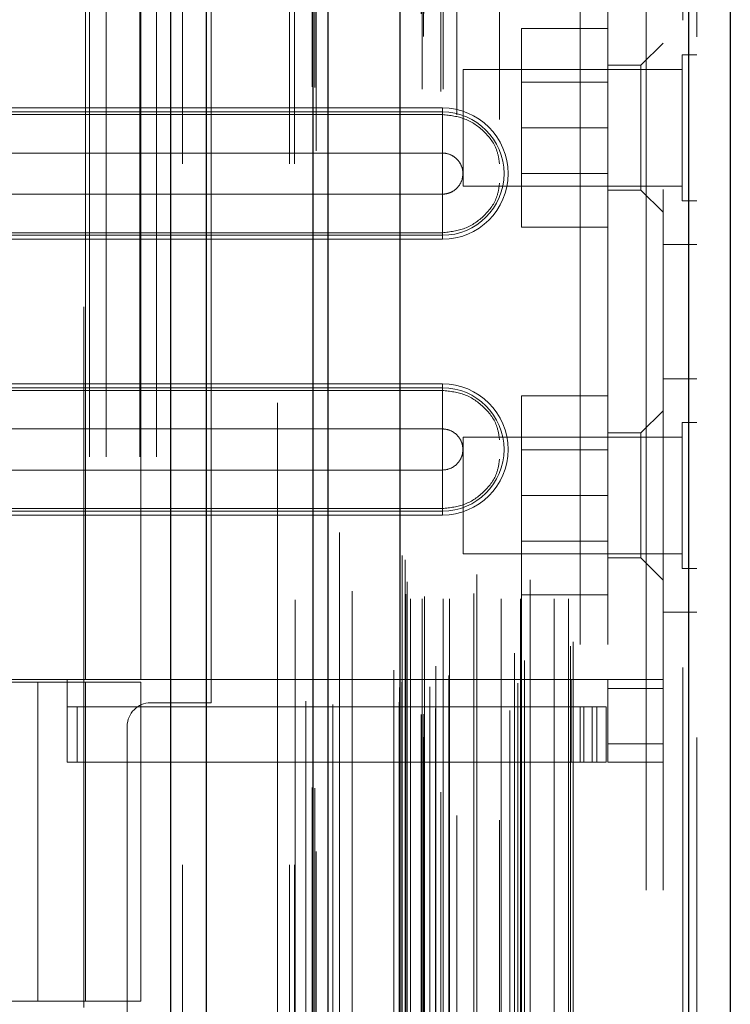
# Model space of a CAD drawing. Header units: inches. Extents: x 0.2 to 10.8, y 0.2 to 8.2.
# Tile 35 of 146: x 2.001 to 2.102, y 3.448 to 3.589. Entities that reach past the tile are written whole.
import ezdxf

# ---------------------------------------------------------------- set-up
doc = ezdxf.new("R2010")
doc.units = ezdxf.units.IN
doc.header["$MEASUREMENT"] = 0
doc.linetypes.add('HIDDEN', pattern=[0.075, 0.05, -0.025])

msp = doc.modelspace()

# ---------------------------------------------------------------- linework, layer by layer
at = {"color": 7, "linetype": 'Continuous', "lineweight": 25}
for p, q in [((2.0225041, 3.1682289), (2.0225041, 5.5248924)), ((2.0275952, 3.1682289), (2.0275952, 5.5239482)), ((2.042856, 3.1682289), (2.042856, 5.5167693)), ((2.0449648, 3.1682289), (2.0449648, 5.5165622)), ((2.0552073, 5.4959989), (2.0552073, 3.1891124)), ((2.096424, 5.4887313), (2.096424, 3.19638)), ((2.1023738, 5.4863751), (2.1023738, 3.1987362))]:
    msp.add_line(p, q, dxfattribs=at)
at = {"color": 7, "linetype": 'HIDDEN', "lineweight": 18}
for p, q in [((2.0225041, 5.5248924), (2.0225041, 3.1682289)), ((2.0225041, 5.5248924), (2.0225041, 3.1682289)), ((2.0225041, 3.1682289), (2.0225041, 5.5248924)), ((2.0242011, 3.1682289), (2.0242011, 5.5239482)), ((2.0242011, 3.1682289), (2.0242011, 5.5239482)), ((2.0275952, 3.1682289), (2.0275952, 5.5239482)), ((2.0394619, 3.1682289), (2.0394619, 5.5167693)), ((2.0394619, 3.1682289), (2.0394619, 5.5167693)), ((2.0401648, 3.1682289), (2.0401648, 5.5165622)), ((2.042856, 3.1682289), (2.042856, 5.5167693)), ((2.0430594, 3.1791361), (2.0430594, 5.5059752)), ((2.0585877, 3.1864452), (2.0585877, 5.4986661)), ((2.0585877, 3.1864452), (2.0585877, 5.4986661)), ((2.0543738, 5.4959989), (2.0543738, 3.1891124)), ((2.0582475, 3.1896485), (2.0582475, 5.4954628)), ((2.0586552, 3.1897204), (2.0586552, 5.4953909)), ((2.0602979, 3.1905001), (2.0602979, 5.4946112)), ((2.0456636, 3.1911031), (2.0456636, 5.4940122)), ((2.059504, 5.4936145), (2.059504, 3.1914736)), ((2.0417735, 5.4915684), (2.0417735, 3.1935338)), ((2.0551469, 3.1934999), (2.0551469, 5.4916114)), ((2.0551254, 5.4914436), (2.0551254, 3.1936677)), ((2.0555081, 3.1942708), (2.0555081, 5.4908405)), ((2.0555081, 3.1942708), (2.0555081, 5.4908405)), ((2.0708923, 5.490221), (2.0708923, 3.1948936)), ((2.0720375, 3.1941511), (2.0720375, 5.4909602)), ((2.0622162, 3.1952237), (2.0622162, 5.4898891)), ((2.0955905, 5.4887313), (2.0955905, 3.19638)), ((2.0955905, 3.19638), (2.0955905, 5.4887313)), ((2.096424, 3.19638), (2.096424, 5.4887313)), ((2.0603227, 3.1965378), (2.0603227, 5.4885735)), ((2.0729819, 3.1973776), (2.0729819, 5.4877364)), ((2.0715701, 3.198393), (2.0715701, 5.4867183)), ((2.0975738, 5.4863751), (2.0975738, 3.1987362)), ((2.0484129, 3.2001216), (2.0484129, 5.48499)), ((2.0795836, 3.1994349), (2.0795836, 5.4856764)), ((2.0799298, 3.2000195), (2.0799298, 5.4850918)), ((2.0427103, 5.4792226), (2.0427103, 3.2058884)), ((2.0567193, 3.2061933), (2.0567193, 5.478918)), ((2.0567193, 3.2061933), (2.0567193, 5.478918)), ((2.0583782, 5.478918), (2.0583782, 3.2061933)), ((2.0583782, 3.2061933), (2.0583782, 5.478918)), ((2.0613782, 3.2061933), (2.0613782, 5.478918)), ((2.0613782, 5.478918), (2.0613782, 3.2061933)), ((2.0623167, 3.2061933), (2.0623167, 5.478918)), ((2.0696532, 3.2061933), (2.0696532, 5.478918)), ((2.0724092, 3.2061933), (2.0724092, 5.478918)), ((2.0772371, 3.2061933), (2.0772371, 5.478918)), ((2.0792632, 3.2061933), (2.0792632, 5.478918)), ((2.0792632, 3.2061933), (2.0792632, 5.478918)), ((2.0560449, 3.2068599), (2.0560449, 5.4782514)), ((2.0560449, 3.2068599), (2.0560449, 5.4782514)), ((2.0587115, 3.2065266), (2.0587115, 5.4785847)), ((2.0610449, 5.4785847), (2.0610449, 3.2065266)), ((2.0657556, 3.2069265), (2.0657556, 5.4782179)), ((2.0725789, 3.2067245), (2.0725789, 5.4783891)), ((2.0562404, 3.208589), (2.0562404, 5.4765223)), ((2.0737905, 3.208886), (2.0737905, 5.4762253)), ((2.0633494, 5.4752652), (2.0633494, 3.2098347)), ((2.0661935, 3.2096294), (2.0661935, 5.4754819)), ((2.0661935, 3.2096294), (2.0661935, 5.4754819)), ((2.0559885, 3.2117238), (2.0559885, 5.4733875)), ((2.0559885, 3.2117238), (2.0559885, 5.4733875)), ((2.0694382, 5.4746017), (2.0694382, 3.2105106)), ((2.0555508, 3.2123422), (2.0555508, 5.4727691)), ((2.0555508, 3.2123422), (2.0555508, 5.4727691)), ((2.0432902, 5.47012), (2.0432902, 3.2150026)), ((2.0432902, 5.4700919), (2.0432902, 3.2149916)), ((2.0465973, 3.2156146), (2.0465973, 5.4694967)), ((2.0377648, 3.2341622), (2.0377648, 5.4508955)), ((2.0377648, 3.2341622), (2.0377648, 5.4508955)), ((2.0377648, 3.2341622), (2.0377648, 5.4508955)), ((2.0377648, 3.2341622), (2.0377648, 5.4508955)), ((2.0903738, 3.264589), (2.0903738, 5.4205223)), ((2.0903738, 3.264589), (2.0903738, 5.4205223)), ((2.0903738, 5.4205223), (2.0903738, 3.264589)), ((2.0903738, 5.4205223), (2.0903738, 3.264589)), ((2.0927738, 3.264589), (2.0927738, 5.4205223)), ((2.0108982, 3.3264289), (2.0108982, 3.7678955)), ((2.0108982, 3.3264289), (2.0108982, 3.7678955)), ((2.0132982, 3.3264289), (2.0132982, 3.7678955)), ((2.0180982, 3.3264289), (2.0180982, 3.7678955)), ((2.0204982, 3.3264289), (2.0204982, 3.7678955)), ((2.0204982, 3.3264289), (2.0204982, 3.7678955)), ((2.0100966, 3.4478619), (2.0100966, 3.6447123)), ((2.0282982, 3.4913289), (2.0282982, 3.6029955)), ((2.0103591, 3.4946756), (2.0103591, 3.5996625)), ((2.0182331, 3.4946756), (2.0182331, 3.5996625)), ((2.0809627, 3.5996625), (2.0809627, 3.4946756)), ((2.0809627, 3.5996625), (2.0809627, 3.4946756)), ((2.0848998, 3.5996625), (2.0848998, 3.4946756)), ((2.0848998, 3.587589), (2.0725664, 3.587589)), ((2.0725664, 3.587589), (2.0725664, 3.573389)), ((2.0927738, 3.5854892), (2.0896242, 3.5823396)), ((2.0954904, 3.5838056), (2.0954904, 3.573389)), ((2.0975738, 3.5838056), (2.0954904, 3.5838056)), ((2.0896242, 3.5823396), (2.0848998, 3.5823396)), ((2.0896242, 3.5734158), (2.0896242, 3.5823396)), ((2.0642404, 3.5817223), (2.0642404, 3.573389)), ((2.0954904, 3.5817223), (2.0642404, 3.5817223)), ((2.0848998, 3.579919), (2.0725664, 3.579919)), ((2.0612777, 3.5762256), (1.9641648, 3.5762256)), ((2.0612777, 3.5762256), (2.0612777, 3.5752892)), ((2.0612777, 3.5756571), (1.9641648, 3.5756571)), ((2.0612777, 3.5752892), (1.9641648, 3.5752892)), ((2.0612777, 3.5756571), (2.0612777, 3.5697838)), ((2.0896242, 3.5644919), (2.0896242, 3.5734158)), ((2.0642404, 3.573389), (2.0642404, 3.5650556)), ((2.0848998, 3.573389), (2.0725664, 3.573389)), ((2.0725664, 3.573389), (2.0725664, 3.559189)), ((2.0954904, 3.573389), (2.0954904, 3.5629723)), ((2.0612777, 3.5697838), (1.9641648, 3.5697838)), ((2.0725664, 3.566859), (2.0848998, 3.566859)), ((2.0642404, 3.5650556), (2.0954904, 3.5650556)), ((1.9641648, 3.5639243), (2.0612777, 3.5639243)), ((2.0612777, 3.5580511), (2.0612777, 3.5639243)), ((2.0848998, 3.5644919), (2.0896242, 3.5644919)), ((2.0896242, 3.5644919), (2.0927738, 3.5613423)), ((2.0954904, 3.5629723), (2.0975738, 3.5629723)), ((1.9641648, 3.5584189), (2.0612777, 3.5584189)), ((1.9641648, 3.5580511), (2.0612777, 3.5580511)), ((2.0612777, 3.5574825), (2.0612777, 3.5584189)), ((2.0848998, 3.559189), (2.0725664, 3.559189)), ((1.9641648, 3.5574825), (2.0612777, 3.5574825)), ((2.0927738, 3.5567223), (2.0975738, 3.5567223)), ((2.0975738, 3.537589), (2.0927738, 3.537589)), ((2.0612777, 3.5368556), (1.9641648, 3.5368556)), ((2.0612777, 3.536287), (1.9641648, 3.536287)), ((2.0612777, 3.5359192), (1.9641648, 3.5359192)), ((2.0612777, 3.5368556), (2.0612777, 3.5359192)), ((2.0612777, 3.536287), (2.0612777, 3.5304138)), ((2.0848998, 3.5351223), (2.0725664, 3.5351223)), ((2.0725664, 3.5351223), (2.0725664, 3.5209223)), ((2.0927738, 3.5329958), (2.0896242, 3.5298462)), ((2.0954904, 3.531339), (2.0954904, 3.5209223)), ((2.0975738, 3.531339), (2.0954904, 3.531339)), ((2.0612777, 3.5304138), (1.9641648, 3.5304138)), ((2.0642404, 3.5292556), (2.0642404, 3.5209223)), ((2.0954904, 3.5292556), (2.0642404, 3.5292556)), ((2.0896242, 3.5298462), (2.0848998, 3.5298462)), ((2.0896242, 3.5119984), (2.0896242, 3.5298462)), ((2.0848998, 3.5274523), (2.0725664, 3.5274523)), ((1.9641648, 3.5245542), (2.0612777, 3.5245542)), ((2.0612777, 3.518681), (2.0612777, 3.5245542)), ((2.0642404, 3.5209223), (2.0642404, 3.512589)), ((2.0848998, 3.5209223), (2.0725664, 3.5209223)), ((2.0725664, 3.5209223), (2.0725664, 3.5067223)), ((2.0954904, 3.5209223), (2.0954904, 3.5105056)), ((1.9641648, 3.5190488), (2.0612777, 3.5190488)), ((1.9641648, 3.518681), (2.0612777, 3.518681)), ((2.0612777, 3.5181124), (2.0612777, 3.5190488)), ((1.9641648, 3.5181124), (2.0612777, 3.5181124)), ((2.0725664, 3.5143923), (2.0848998, 3.5143923)), ((2.0642404, 3.512589), (2.0954904, 3.512589)), ((2.0848998, 3.5119984), (2.0896242, 3.5119984)), ((2.0896242, 3.5119984), (2.0927738, 3.5088488)), ((2.0954904, 3.5105056), (2.0975738, 3.5105056)), ((2.0848998, 3.5067223), (2.0725664, 3.5067223)), ((2.0927738, 3.5042556), (2.0975738, 3.5042556)), ((1.9880253, 3.4942819), (2.0035349, 3.4942819)), ((2.0182331, 3.4946756), (1.9909371, 3.4946756)), ((2.0035349, 3.4942819), (2.0035349, 3.4487438)), ((2.0035349, 3.4942819), (2.0182331, 3.4942819)), ((2.0035349, 3.4487438), (2.0035349, 3.4942819)), ((2.0077344, 3.4828646), (2.0077344, 3.4946756)), ((2.0103591, 3.4487438), (2.0103591, 3.4942819)), ((2.0796504, 3.4946756), (2.0182331, 3.4946756)), ((2.0796504, 3.4946756), (2.0182331, 3.4946756)), ((2.0182331, 3.4487438), (2.0182331, 3.4942819)), ((2.0809627, 3.4946756), (2.0796504, 3.4946756)), ((2.0796504, 3.4828646), (2.0796504, 3.4946756)), ((2.0927738, 3.4946756), (2.0809627, 3.4946756)), ((2.0848998, 3.4933633), (2.0848998, 3.4946756)), ((2.0927738, 3.4933633), (2.0848998, 3.4933633)), ((2.0848998, 3.4933633), (2.0848998, 3.4854892)), ((2.0796504, 3.4907386), (2.0077344, 3.4907386)), ((2.0091688, 3.4828646), (2.0091688, 3.4907386)), ((2.0196315, 3.4913289), (2.0282982, 3.4913289)), ((2.0796504, 3.4907386), (2.0809627, 3.4907386)), ((2.0809627, 3.4907386), (2.0809627, 3.4828646)), ((2.0809627, 3.4907386), (2.0833249, 3.4907386)), ((2.0814517, 3.4828646), (2.0814517, 3.4907386)), ((2.082642, 3.4828646), (2.082642, 3.4907386)), ((2.0833249, 3.4828646), (2.0833249, 3.4907386)), ((2.0833249, 3.4907386), (2.0846373, 3.4907386)), ((2.0833249, 3.4828646), (2.0833249, 3.4907386)), ((2.0846373, 3.4828646), (2.0846373, 3.4907386)), ((2.0162982, 3.4879955), (2.0162982, 3.2341622)), ((2.0927738, 3.4854892), (2.0848998, 3.4854892)), ((2.0848998, 3.4828646), (2.0848998, 3.4854892)), ((2.0927738, 3.4854892), (2.0848998, 3.4854892)), ((2.0796504, 3.4828646), (2.0077344, 3.4828646)), ((2.0809627, 3.4828646), (2.0796504, 3.4828646)), ((2.0833249, 3.4828646), (2.0809627, 3.4828646)), ((2.0846373, 3.4828646), (2.0833249, 3.4828646)), ((2.0927738, 3.4828646), (2.0848998, 3.4828646)), ((1.9484168, 3.4487438), (2.0035349, 3.4487438)), ((2.0182331, 3.4487438), (2.0035349, 3.4487438))]:
    msp.add_line(p, q, dxfattribs=at)
at = {"color": 7, "linetype": 'HIDDEN', "lineweight": 18, "flags": 128}
for points in [[(2.0402536, 5.5060209), (2.0402533, 4.3517529), (2.0402536, 3.1790906)], [(2.0402536, 5.50602), (2.0402533, 4.3304691), (2.0402536, 3.1790879)], [(2.0417734, 5.4915882), (2.0417734, 4.3896087), (2.0417734, 3.1935247)], [(2.0427103, 5.4792232), (2.0427097, 4.3183776), (2.0427103, 3.2059021)], [(2.0484031, 3.207252), (2.0484033, 4.3333438), (2.0484031, 5.4778582)]]:
    msp.add_lwpolyline(points, dxfattribs=at)
at = {"color": 7, "linetype": 'HIDDEN', "lineweight": 18}
for centre, radius, start, end in [((2.0612777, 3.5668541), 0.0093716, 270, 90), ((2.0612777, 3.5668541), 0.008803, 270, 90), ((2.0612777, 3.527484), 0.0093716, 270, 90), ((2.0612777, 3.527484), 0.008803, 270, 90), ((2.0196315, 3.4879955), 0.0033333, 90, 180)]:
    msp.add_arc(centre, radius, start, end, dxfattribs=at)
for points in [[(2.0612777, 3.5752892), (2.0612777, 3.574192), (2.0612777, 3.5715487), (2.0612777, 3.5684212), (2.0612777, 3.5668541)], [(2.0612777, 3.5697838), (2.0612777, 3.5690516), (2.0612777, 3.5679528), (2.0612777, 3.5668541)], [(2.0612777, 3.5668541), (2.0612777, 3.565287), (2.0612777, 3.5621595), (2.0612777, 3.5595161), (2.0612777, 3.5584189)], [(2.0612777, 3.5668541), (2.0612777, 3.5657553), (2.0612777, 3.5646566), (2.0612777, 3.5639243)], [(2.0612777, 3.5359192), (2.0612777, 3.5348219), (2.0612777, 3.5321786), (2.0612777, 3.5290511), (2.0612777, 3.527484)], [(2.0612777, 3.5304138), (2.0612777, 3.5296815), (2.0612777, 3.5285827), (2.0612777, 3.527484)], [(2.0612777, 3.527484), (2.0612777, 3.5259169), (2.0612777, 3.5227894), (2.0612777, 3.5201461), (2.0612777, 3.5190488)], [(2.0612777, 3.527484), (2.0612777, 3.5263852), (2.0612777, 3.5252865), (2.0612777, 3.5245542)]]:
    msp.add_open_spline(points, degree=3, dxfattribs=at)
for points, knots in [([(2.0694382, 3.5682347), (2.0693528, 3.568863), (2.0691181, 3.570589), (2.0673611, 3.5729513), (2.0645988, 3.5749106), (2.0623848, 3.575163), (2.0612777, 3.5752892)], [0, 0, 0, 0, 0.16020075, 0.44013383, 0.72006692, 1, 1, 1, 1]), ([(2.0612777, 3.5639243), (2.0616612, 3.5639243), (2.0620446, 3.5640005), (2.0627532, 3.5642941), (2.0630782, 3.5645112), (2.0636206, 3.5650536), (2.0638377, 3.5653786), (2.0641312, 3.5660872), (2.0642075, 3.5664706), (2.0642075, 3.5672376), (2.0641312, 3.5676209), (2.0638377, 3.5683296), (2.0636206, 3.5686546), (2.0630782, 3.5691969), (2.0627532, 3.5694141), (2.0620446, 3.5697076), (2.0616612, 3.5697838), (2.0612777, 3.5697838)], [0, 0, 0, 0, 0.125, 0.125, 0.25, 0.25, 0.375, 0.375, 0.5, 0.5, 0.625, 0.625, 0.75, 0.75, 0.875, 0.875, 1, 1, 1, 1]), ([(2.0612777, 3.5584189), (2.0623848, 3.5585451), (2.0645988, 3.5587975), (2.0673611, 3.5607569), (2.0691181, 3.5631192), (2.0693528, 3.5648452), (2.0694382, 3.5654734)], [0, 0, 0, 0, 0.27993308, 0.55986617, 0.83979925, 1, 1, 1, 1]), ([(2.0694382, 3.5288647), (2.0693528, 3.5294929), (2.0691181, 3.5312189), (2.0673611, 3.5335812), (2.0645988, 3.5355405), (2.0623848, 3.5357929), (2.0612777, 3.5359192)], [0, 0, 0, 0, 0.16020075, 0.44013383, 0.72006692, 1, 1, 1, 1]), ([(2.0612777, 3.5245542), (2.0616612, 3.5245542), (2.0620446, 3.5246305), (2.0627532, 3.524924), (2.0630782, 3.5251411), (2.0636206, 3.5256835), (2.0638377, 3.5260085), (2.0641312, 3.5267171), (2.0642075, 3.5271005), (2.0642075, 3.5278675), (2.0641312, 3.5282509), (2.0638377, 3.5289595), (2.0636206, 3.5292845), (2.0630782, 3.5298268), (2.0627532, 3.530044), (2.0620446, 3.5303375), (2.0616612, 3.5304138), (2.0612777, 3.5304138)], [0, 0, 0, 0, 0.125, 0.125, 0.25, 0.25, 0.375, 0.375, 0.5, 0.5, 0.625, 0.625, 0.75, 0.75, 0.875, 0.875, 1, 1, 1, 1]), ([(2.0612777, 3.5190488), (2.0623848, 3.519175), (2.0645988, 3.5194275), (2.0673611, 3.5213868), (2.0691181, 3.5237491), (2.0693528, 3.5254751), (2.0694382, 3.5261033)], [0, 0, 0, 0, 0.27993308, 0.55986617, 0.83979925, 1, 1, 1, 1])]:
    msp.add_open_spline(points, degree=3, knots=knots, dxfattribs=at)

doc.saveas('drawing.dxf')
